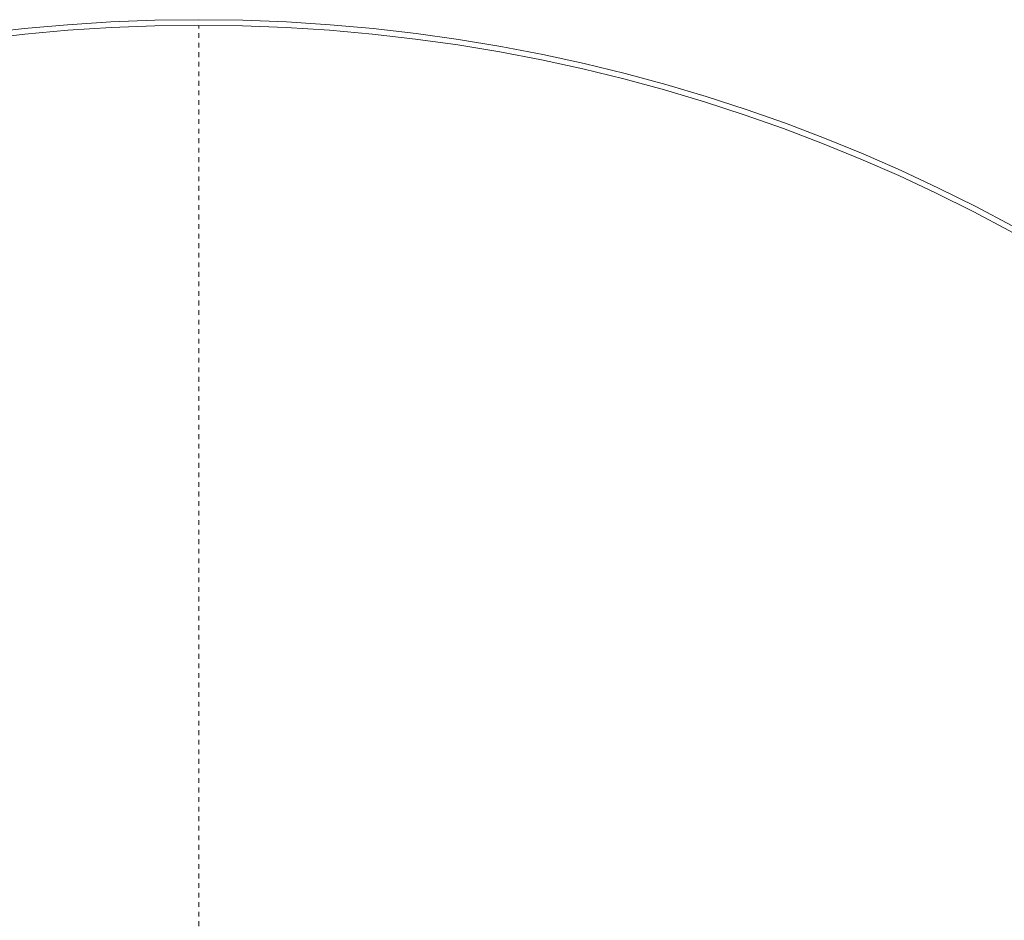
# Model space of a CAD drawing. Header units: inches. Extents: x 55.8 to 127.3, y 37.5 to 109.
# Tile 11 of 12: x 87.8 to 108.4, y 90.1 to 109. Entities that reach past the tile are written whole.
import ezdxf

# ---------------------------------------------------------------- set-up
doc = ezdxf.new("R2010")
doc.units = ezdxf.units.IN
doc.header["$MEASUREMENT"] = 0
doc.linetypes.add('SLD-Dashed', pattern=[0.075, 0.05, -0.025])
doc.linetypes.add('SLD-Solid', pattern=[0])

msp = doc.modelspace()

# ---------------------------------------------------------------- linework, layer by layer
at = {"color": 7, "linetype": 'SLD-Dashed', "lineweight": 0}
msp.add_line((91.501, 37.58), (91.501, 108.844), dxfattribs=at)
msp.add_line((91.501, 37.58), (91.501, 108.844), dxfattribs=at)
at = {"color": 7, "linetype": 'SLD-Solid', "lineweight": 15}
for radius in [35.75, 35.632]:
    msp.add_circle((91.501, 73.212), radius, dxfattribs=at)
msp.add_arc((91.501, 73.212), 35.632, 0, 180, dxfattribs=at)

doc.saveas('drawing.dxf')
